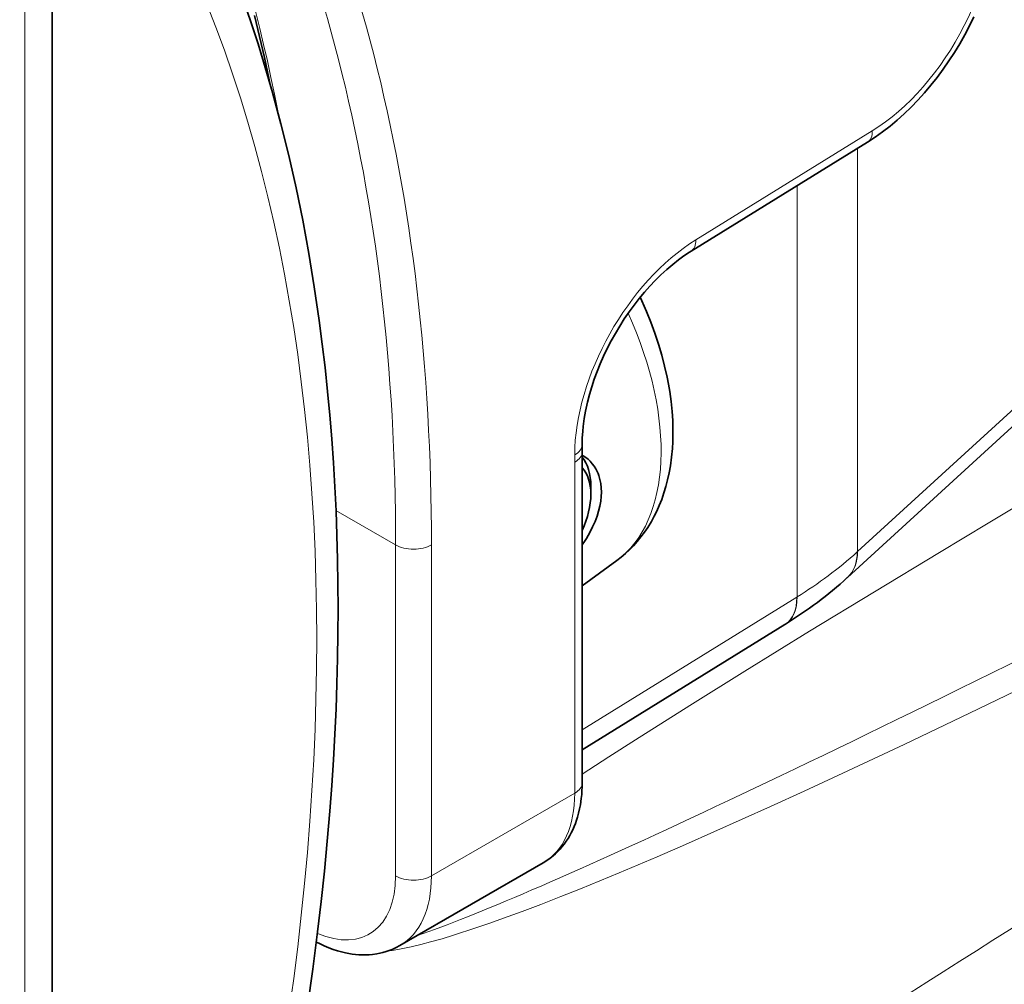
# Model space of a CAD drawing. Extents: x -672 to 7836, y -4841 to 1047.
# Tile 25 of 80: x 4869 to 4889, y -4696 to -4677. Entities that reach past the tile are written whole.
import ezdxf

# ---------------------------------------------------------------- set-up
doc = ezdxf.new("R2010")
doc.units = 0

msp = doc.modelspace()

# ---------------------------------------------------------------- linework, layer by layer
at = {"color": 7, "lineweight": 13}
for p, q in [((4869.206055, -4672.100586), (4869.206055, -4757.628906)), ((4869.206055, -4672.100586), (4869.206055, -4757.628906)), ((4869.206055, -4672.100586), (4869.206055, -4757.628906)), ((4897.112793, -4677.355469), (4885.641602, -4687.847656)), ((4897.112793, -4677.355469), (4885.641602, -4687.847656)), ((4897.112793, -4677.355469), (4885.641602, -4687.847656)), ((4874.034668, -4678.567383), (4874.038086, -4678.597656)), ((4874.034668, -4678.567383), (4874.038086, -4678.597656)), ((4874.034668, -4678.567383), (4874.038086, -4678.597656)), ((4885.932617, -4679.544434), (4882.44873, -4681.696777)), ((4885.932617, -4679.544434), (4882.44873, -4681.696777)), ((4885.932617, -4679.544434), (4882.44873, -4681.696777)), ((4885.641602, -4687.847656), (4885.641602, -4679.889648)), ((4885.641602, -4687.847656), (4885.641602, -4679.889648)), ((4885.641602, -4687.847656), (4885.641602, -4679.889648)), ((4884.448242, -4688.739746), (4884.448242, -4680.626953)), ((4884.448242, -4688.739746), (4884.448242, -4680.626953)), ((4884.448242, -4688.739746), (4884.448242, -4680.626953)), ((4880.060547, -4686.081543), (4880.060547, -4692.61377)), ((4880.060547, -4686.081543), (4880.060547, -4692.61377)), ((4880.060547, -4686.081543), (4880.060547, -4692.61377)), ((4876.524902, -4687.714844), (4875.347168, -4687.034668)), ((4876.524902, -4687.714844), (4875.347168, -4687.034668)), ((4876.524902, -4687.714844), (4875.347168, -4687.034668)), ((4876.524902, -4687.714844), (4876.524902, -4694.246582)), ((4876.524902, -4687.714844), (4876.524902, -4694.246582)), ((4876.524902, -4687.714844), (4876.524902, -4694.246582)), ((4877.231934, -4687.714844), (4877.231934, -4694.246582)), ((4877.231934, -4687.714844), (4877.231934, -4694.246582)), ((4877.231934, -4687.714844), (4877.231934, -4694.246582)), ((4885.641602, -4687.847656), (4885.635742, -4687.852539)), ((4885.641602, -4687.847656), (4885.635742, -4687.852539)), ((4885.641602, -4687.847656), (4885.635742, -4687.852539)), ((4884.441895, -4688.743652), (4880.207031, -4691.362305)), ((4884.441895, -4688.743652), (4880.207031, -4691.362305)), ((4884.441895, -4688.743652), (4880.207031, -4691.362305)), ((4884.448242, -4688.739746), (4884.441895, -4688.743652)), ((4884.448242, -4688.739746), (4884.441895, -4688.743652)), ((4884.448242, -4688.739746), (4884.441895, -4688.743652)), ((4877.231934, -4694.246582), (4880.060547, -4692.61377)), ((4877.231934, -4694.246582), (4880.060547, -4692.61377)), ((4877.231934, -4694.246582), (4880.060547, -4692.61377))]:
    msp.add_line(p, q, dxfattribs=at)
at = {"color": 7, "lineweight": 35}
for p, q in [((4869.743652, -4674.124023), (4869.743652, -4757.513184)), ((4869.743652, -4674.124023), (4869.743652, -4757.513184)), ((4869.743652, -4674.124023), (4869.743652, -4757.513184)), ((4897.367188, -4677.451172), (4885.444824, -4688.355957)), ((4897.367188, -4677.451172), (4885.444824, -4688.355957)), ((4897.367188, -4677.451172), (4885.444824, -4688.355957)), ((4885.841797, -4679.766113), (4882.35791, -4681.917969)), ((4885.841797, -4679.766113), (4882.35791, -4681.917969)), ((4885.841797, -4679.766113), (4882.35791, -4681.917969)), ((4880.207031, -4685.877441), (4880.206543, -4685.73584)), ((4880.207031, -4685.877441), (4880.206543, -4685.73584)), ((4880.207031, -4685.877441), (4880.206543, -4685.73584)), ((4880.207031, -4685.877441), (4880.207031, -4692.409668)), ((4880.207031, -4685.877441), (4880.207031, -4692.409668)), ((4880.207031, -4685.877441), (4880.207031, -4692.409668)), ((4880.20752, -4685.945313), (4880.224121, -4685.95459)), ((4880.20752, -4685.945313), (4880.224121, -4685.95459)), ((4880.20752, -4685.945313), (4880.224121, -4685.95459)), ((4880.378418, -4686.714355), (4880.378418, -4686.550781)), ((4880.378418, -4686.714355), (4880.378418, -4686.550781)), ((4880.378418, -4686.714355), (4880.378418, -4686.550781)), ((4880.890625, -4688.021973), (4880.207031, -4688.520996)), ((4880.890625, -4688.021973), (4880.207031, -4688.520996)), ((4880.890625, -4688.021973), (4880.207031, -4688.520996)), ((4885.444824, -4688.355957), (4885.439941, -4688.360352)), ((4885.444824, -4688.355957), (4885.439941, -4688.360352)), ((4885.444824, -4688.355957), (4885.439941, -4688.360352)), ((4884.209961, -4689.282715), (4880.207031, -4691.758301)), ((4884.209961, -4689.282715), (4880.207031, -4691.758301)), ((4884.209961, -4689.282715), (4880.207031, -4691.758301)), ((4884.217285, -4689.27832), (4884.209961, -4689.282715)), ((4884.217285, -4689.27832), (4884.209961, -4689.282715)), ((4884.217285, -4689.27832), (4884.209961, -4689.282715)), ((4876.61084, -4695.620117), (4879.438965, -4693.986816)), ((4876.61084, -4695.620117), (4879.438965, -4693.986816)), ((4876.61084, -4695.620117), (4879.438965, -4693.986816))]:
    msp.add_line(p, q, dxfattribs=at)
for points in [[(4874.785645, -4696.828125), (4874.890625, -4696.087402), (4874.98584, -4695.350098), (4875.056152, -4694.751465), (4875.120117, -4694.152832), (4875.176758, -4693.55957), (4875.227051, -4692.966309), (4875.265137, -4692.459961), (4875.297852, -4691.953613), (4875.325684, -4691.45166), (4875.348633, -4690.949707), (4875.366211, -4690.453125), (4875.378906, -4689.956543), (4875.386719, -4689.464844), (4875.38916, -4688.973145), (4875.386719, -4688.487305), (4875.378906, -4688.000977), (4875.366211, -4687.520996), (4875.348145, -4687.040527), (4875.325684, -4686.566406), (4875.297363, -4686.092285), (4875.264648, -4685.624023), (4875.226074, -4685.15625), (4875.182129, -4684.685547), (4875.132324, -4684.21582), (4875.077637, -4683.752441), (4875.017578, -4683.289551), (4874.919922, -4682.621582), (4874.811035, -4681.961426), (4874.690918, -4681.30957), (4874.55957, -4680.666504), (4874.416504, -4680.031738), (4874.262207, -4679.405762), (4874.096191, -4678.789063), (4873.919434, -4678.181641), (4873.809082, -4677.826172), (4873.694336, -4677.472168), (4873.576172, -4677.123047)], [(4874.785645, -4696.828125), (4874.890625, -4696.087402), (4874.98584, -4695.350098), (4875.056152, -4694.751465), (4875.120117, -4694.152832), (4875.176758, -4693.55957), (4875.227051, -4692.966309), (4875.265137, -4692.459961), (4875.297852, -4691.953613), (4875.325684, -4691.45166), (4875.348633, -4690.949707), (4875.366211, -4690.453125), (4875.378906, -4689.956543), (4875.386719, -4689.464844), (4875.38916, -4688.973145), (4875.386719, -4688.487305), (4875.378906, -4688.000977), (4875.366211, -4687.520996), (4875.348145, -4687.040527), (4875.325684, -4686.566406), (4875.297363, -4686.092285), (4875.264648, -4685.624023), (4875.226074, -4685.15625), (4875.182129, -4684.685547), (4875.132324, -4684.21582), (4875.077637, -4683.752441), (4875.017578, -4683.289551), (4874.919922, -4682.621582), (4874.811035, -4681.961426), (4874.690918, -4681.30957), (4874.55957, -4680.666504), (4874.416504, -4680.031738), (4874.262207, -4679.405762), (4874.096191, -4678.789063), (4873.919434, -4678.181641), (4873.809082, -4677.826172), (4873.694336, -4677.472168), (4873.576172, -4677.123047)], [(4874.785645, -4696.828125), (4874.890625, -4696.087402), (4874.98584, -4695.350098), (4875.056152, -4694.751465), (4875.120117, -4694.152832), (4875.176758, -4693.55957), (4875.227051, -4692.966309), (4875.265137, -4692.459961), (4875.297852, -4691.953613), (4875.325684, -4691.45166), (4875.348633, -4690.949707), (4875.366211, -4690.453125), (4875.378906, -4689.956543), (4875.386719, -4689.464844), (4875.38916, -4688.973145), (4875.386719, -4688.487305), (4875.378906, -4688.000977), (4875.366211, -4687.520996), (4875.348145, -4687.040527), (4875.325684, -4686.566406), (4875.297363, -4686.092285), (4875.264648, -4685.624023), (4875.226074, -4685.15625), (4875.182129, -4684.685547), (4875.132324, -4684.21582), (4875.077637, -4683.752441), (4875.017578, -4683.289551), (4874.919922, -4682.621582), (4874.811035, -4681.961426), (4874.690918, -4681.30957), (4874.55957, -4680.666504), (4874.416504, -4680.031738), (4874.262207, -4679.405762), (4874.096191, -4678.789063), (4873.919434, -4678.181641), (4873.809082, -4677.826172), (4873.694336, -4677.472168), (4873.576172, -4677.123047)], [(4874.057617, -4678.659668), (4873.998535, -4678.378418), (4873.937012, -4678.097656), (4873.873535, -4677.820313), (4873.807617, -4677.542969), (4873.739746, -4677.269531)], [(4874.057617, -4678.659668), (4873.998535, -4678.378418), (4873.937012, -4678.097656), (4873.873535, -4677.820313), (4873.807617, -4677.542969), (4873.739746, -4677.269531)], [(4874.057617, -4678.659668), (4873.998535, -4678.378418), (4873.937012, -4678.097656), (4873.873535, -4677.820313), (4873.807617, -4677.542969), (4873.739746, -4677.269531)], [(4885.841797, -4679.766113), (4885.990723, -4679.669434), (4886.137695, -4679.564941), (4886.282715, -4679.453125), (4886.424805, -4679.334473), (4886.564453, -4679.208496), (4886.701172, -4679.076172), (4886.834961, -4678.9375), (4886.964844, -4678.793457), (4887.091309, -4678.643555), (4887.213867, -4678.48877), (4887.332031, -4678.329102), (4887.445313, -4678.165039), (4887.554199, -4677.99707), (4887.658203, -4677.825195), (4887.756836, -4677.650879), (4887.849609, -4677.473145), (4887.937012, -4677.293457)], [(4885.841797, -4679.766113), (4885.990723, -4679.669434), (4886.137695, -4679.564941), (4886.282715, -4679.453125), (4886.424805, -4679.334473), (4886.564453, -4679.208496), (4886.701172, -4679.076172), (4886.834961, -4678.9375), (4886.964844, -4678.793457), (4887.091309, -4678.643555), (4887.213867, -4678.48877), (4887.332031, -4678.329102), (4887.445313, -4678.165039), (4887.554199, -4677.99707), (4887.658203, -4677.825195), (4887.756836, -4677.650879), (4887.849609, -4677.473145), (4887.937012, -4677.293457)], [(4885.841797, -4679.766113), (4885.990723, -4679.669434), (4886.137695, -4679.564941), (4886.282715, -4679.453125), (4886.424805, -4679.334473), (4886.564453, -4679.208496), (4886.701172, -4679.076172), (4886.834961, -4678.9375), (4886.964844, -4678.793457), (4887.091309, -4678.643555), (4887.213867, -4678.48877), (4887.332031, -4678.329102), (4887.445313, -4678.165039), (4887.554199, -4677.99707), (4887.658203, -4677.825195), (4887.756836, -4677.650879), (4887.849609, -4677.473145), (4887.937012, -4677.293457)], [(4880.206543, -4685.73584), (4880.209473, -4685.605957), (4880.217773, -4685.47168), (4880.226563, -4685.379883), (4880.248047, -4685.220703), (4880.274414, -4685.072754), (4880.312012, -4684.899414), (4880.350586, -4684.749512), (4880.395508, -4684.598633), (4880.445801, -4684.446777), (4880.501953, -4684.293945), (4880.563965, -4684.141602), (4880.630859, -4683.989746), (4880.703125, -4683.838867), (4880.780273, -4683.689941), (4880.862305, -4683.54248), (4880.948242, -4683.397949), (4881.038574, -4683.256348), (4881.133301, -4683.118164), (4881.230957, -4682.983887), (4881.332031, -4682.854004), (4881.435547, -4682.728516), (4881.541992, -4682.608887), (4881.650391, -4682.494141), (4881.760254, -4682.385742), (4881.876465, -4682.279297), (4881.993164, -4682.179688), (4882.106934, -4682.089844), (4882.214844, -4682.011719), (4882.322266, -4681.94043), (4882.35791, -4681.917969)], [(4880.206543, -4685.73584), (4880.209473, -4685.605957), (4880.217773, -4685.47168), (4880.226563, -4685.379883), (4880.248047, -4685.220703), (4880.274414, -4685.072754), (4880.312012, -4684.899414), (4880.350586, -4684.749512), (4880.395508, -4684.598633), (4880.445801, -4684.446777), (4880.501953, -4684.293945), (4880.563965, -4684.141602), (4880.630859, -4683.989746), (4880.703125, -4683.838867), (4880.780273, -4683.689941), (4880.862305, -4683.54248), (4880.948242, -4683.397949), (4881.038574, -4683.256348), (4881.133301, -4683.118164), (4881.230957, -4682.983887), (4881.332031, -4682.854004), (4881.435547, -4682.728516), (4881.541992, -4682.608887), (4881.650391, -4682.494141), (4881.760254, -4682.385742), (4881.876465, -4682.279297), (4881.993164, -4682.179688), (4882.106934, -4682.089844), (4882.214844, -4682.011719), (4882.322266, -4681.94043), (4882.35791, -4681.917969)], [(4880.206543, -4685.73584), (4880.209473, -4685.605957), (4880.217773, -4685.47168), (4880.226563, -4685.379883), (4880.248047, -4685.220703), (4880.274414, -4685.072754), (4880.312012, -4684.899414), (4880.350586, -4684.749512), (4880.395508, -4684.598633), (4880.445801, -4684.446777), (4880.501953, -4684.293945), (4880.563965, -4684.141602), (4880.630859, -4683.989746), (4880.703125, -4683.838867), (4880.780273, -4683.689941), (4880.862305, -4683.54248), (4880.948242, -4683.397949), (4881.038574, -4683.256348), (4881.133301, -4683.118164), (4881.230957, -4682.983887), (4881.332031, -4682.854004), (4881.435547, -4682.728516), (4881.541992, -4682.608887), (4881.650391, -4682.494141), (4881.760254, -4682.385742), (4881.876465, -4682.279297), (4881.993164, -4682.179688), (4882.106934, -4682.089844), (4882.214844, -4682.011719), (4882.322266, -4681.94043), (4882.35791, -4681.917969)], [(4880.890625, -4688.021973), (4880.977539, -4687.955566), (4881.060547, -4687.885254), (4881.141113, -4687.811035), (4881.216797, -4687.734375), (4881.294434, -4687.647949), (4881.367676, -4687.558105), (4881.437012, -4687.465332), (4881.502441, -4687.368652), (4881.573242, -4687.251953), (4881.629395, -4687.149902), (4881.680664, -4687.04541), (4881.728516, -4686.938965), (4881.777344, -4686.81543), (4881.821289, -4686.688477), (4881.860352, -4686.559082), (4881.894043, -4686.427734), (4881.92334, -4686.293457), (4881.947754, -4686.15625), (4881.971191, -4685.984863), (4881.987305, -4685.811523), (4881.994629, -4685.681152), (4881.998047, -4685.541992), (4881.997559, -4685.401855), (4881.993164, -4685.259277), (4881.981445, -4685.079102), (4881.961426, -4684.882813), (4881.93457, -4684.685547), (4881.911133, -4684.545898), (4881.883301, -4684.401855), (4881.834961, -4684.185059), (4881.778809, -4683.96875), (4881.714844, -4683.752441), (4881.643555, -4683.536621), (4881.564453, -4683.322266), (4881.479004, -4683.108887), (4881.385742, -4682.897461), (4881.353516, -4682.827637)], [(4880.890625, -4688.021973), (4880.977539, -4687.955566), (4881.060547, -4687.885254), (4881.141113, -4687.811035), (4881.216797, -4687.734375), (4881.294434, -4687.647949), (4881.367676, -4687.558105), (4881.437012, -4687.465332), (4881.502441, -4687.368652), (4881.573242, -4687.251953), (4881.629395, -4687.149902), (4881.680664, -4687.04541), (4881.728516, -4686.938965), (4881.777344, -4686.81543), (4881.821289, -4686.688477), (4881.860352, -4686.559082), (4881.894043, -4686.427734), (4881.92334, -4686.293457), (4881.947754, -4686.15625), (4881.971191, -4685.984863), (4881.987305, -4685.811523), (4881.994629, -4685.681152), (4881.998047, -4685.541992), (4881.997559, -4685.401855), (4881.993164, -4685.259277), (4881.981445, -4685.079102), (4881.961426, -4684.882813), (4881.93457, -4684.685547), (4881.911133, -4684.545898), (4881.883301, -4684.401855), (4881.834961, -4684.185059), (4881.778809, -4683.96875), (4881.714844, -4683.752441), (4881.643555, -4683.536621), (4881.564453, -4683.322266), (4881.479004, -4683.108887), (4881.385742, -4682.897461), (4881.353516, -4682.827637)], [(4880.890625, -4688.021973), (4880.977539, -4687.955566), (4881.060547, -4687.885254), (4881.141113, -4687.811035), (4881.216797, -4687.734375), (4881.294434, -4687.647949), (4881.367676, -4687.558105), (4881.437012, -4687.465332), (4881.502441, -4687.368652), (4881.573242, -4687.251953), (4881.629395, -4687.149902), (4881.680664, -4687.04541), (4881.728516, -4686.938965), (4881.777344, -4686.81543), (4881.821289, -4686.688477), (4881.860352, -4686.559082), (4881.894043, -4686.427734), (4881.92334, -4686.293457), (4881.947754, -4686.15625), (4881.971191, -4685.984863), (4881.987305, -4685.811523), (4881.994629, -4685.681152), (4881.998047, -4685.541992), (4881.997559, -4685.401855), (4881.993164, -4685.259277), (4881.981445, -4685.079102), (4881.961426, -4684.882813), (4881.93457, -4684.685547), (4881.911133, -4684.545898), (4881.883301, -4684.401855), (4881.834961, -4684.185059), (4881.778809, -4683.96875), (4881.714844, -4683.752441), (4881.643555, -4683.536621), (4881.564453, -4683.322266), (4881.479004, -4683.108887), (4881.385742, -4682.897461), (4881.353516, -4682.827637)], [(4880.224121, -4685.95459), (4880.275879, -4685.988281), (4880.322754, -4686.024902), (4880.364746, -4686.064453), (4880.406738, -4686.111816), (4880.443848, -4686.162109), (4880.476074, -4686.214355), (4880.503418, -4686.268555), (4880.519531, -4686.305664), (4880.533691, -4686.343262), (4880.556641, -4686.421387), (4880.573242, -4686.501953), (4880.58252, -4686.585449), (4880.585938, -4686.670898)], [(4880.224121, -4685.95459), (4880.275879, -4685.988281), (4880.322754, -4686.024902), (4880.364746, -4686.064453), (4880.406738, -4686.111816), (4880.443848, -4686.162109), (4880.476074, -4686.214355), (4880.503418, -4686.268555), (4880.519531, -4686.305664), (4880.533691, -4686.343262), (4880.556641, -4686.421387), (4880.573242, -4686.501953), (4880.58252, -4686.585449), (4880.585938, -4686.670898)], [(4880.224121, -4685.95459), (4880.275879, -4685.988281), (4880.322754, -4686.024902), (4880.364746, -4686.064453), (4880.406738, -4686.111816), (4880.443848, -4686.162109), (4880.476074, -4686.214355), (4880.503418, -4686.268555), (4880.519531, -4686.305664), (4880.533691, -4686.343262), (4880.556641, -4686.421387), (4880.573242, -4686.501953), (4880.58252, -4686.585449), (4880.585938, -4686.670898)], [(4880.585938, -4686.670898), (4880.58252, -4686.760254), (4880.572754, -4686.852051), (4880.555664, -4686.947266), (4880.531738, -4687.04541), (4880.500488, -4687.145996), (4880.461426, -4687.25), (4880.413574, -4687.357422), (4880.356445, -4687.469238), (4880.289063, -4687.586426), (4880.25, -4687.647461), (4880.20752, -4687.710938)], [(4880.585938, -4686.670898), (4880.58252, -4686.760254), (4880.572754, -4686.852051), (4880.555664, -4686.947266), (4880.531738, -4687.04541), (4880.500488, -4687.145996), (4880.461426, -4687.25), (4880.413574, -4687.357422), (4880.356445, -4687.469238), (4880.289063, -4687.586426), (4880.25, -4687.647461), (4880.20752, -4687.710938)], [(4880.585938, -4686.670898), (4880.58252, -4686.760254), (4880.572754, -4686.852051), (4880.555664, -4686.947266), (4880.531738, -4687.04541), (4880.500488, -4687.145996), (4880.461426, -4687.25), (4880.413574, -4687.357422), (4880.356445, -4687.469238), (4880.289063, -4687.586426), (4880.25, -4687.647461), (4880.20752, -4687.710938)], [(4879.438965, -4693.986816), (4879.509277, -4693.943359), (4879.57666, -4693.895996), (4879.631348, -4693.852051), (4879.679688, -4693.80957), (4879.726563, -4693.764648), (4879.770508, -4693.717285), (4879.812988, -4693.667969), (4879.853516, -4693.616211), (4879.891602, -4693.5625), (4879.927734, -4693.507324), (4879.961426, -4693.450684), (4879.992188, -4693.393066), (4880.020996, -4693.333984), (4880.047852, -4693.273438), (4880.072266, -4693.211426), (4880.094727, -4693.148438), (4880.114258, -4693.085938), (4880.136719, -4693.005371), (4880.155762, -4692.923828), (4880.171387, -4692.840332), (4880.189453, -4692.71582), (4880.197266, -4692.640625), (4880.202637, -4692.563965), (4880.206055, -4692.487305), (4880.207031, -4692.409668)], [(4879.438965, -4693.986816), (4879.509277, -4693.943359), (4879.57666, -4693.895996), (4879.631348, -4693.852051), (4879.679688, -4693.80957), (4879.726563, -4693.764648), (4879.770508, -4693.717285), (4879.812988, -4693.667969), (4879.853516, -4693.616211), (4879.891602, -4693.5625), (4879.927734, -4693.507324), (4879.961426, -4693.450684), (4879.992188, -4693.393066), (4880.020996, -4693.333984), (4880.047852, -4693.273438), (4880.072266, -4693.211426), (4880.094727, -4693.148438), (4880.114258, -4693.085938), (4880.136719, -4693.005371), (4880.155762, -4692.923828), (4880.171387, -4692.840332), (4880.189453, -4692.71582), (4880.197266, -4692.640625), (4880.202637, -4692.563965), (4880.206055, -4692.487305), (4880.207031, -4692.409668)], [(4879.438965, -4693.986816), (4879.509277, -4693.943359), (4879.57666, -4693.895996), (4879.631348, -4693.852051), (4879.679688, -4693.80957), (4879.726563, -4693.764648), (4879.770508, -4693.717285), (4879.812988, -4693.667969), (4879.853516, -4693.616211), (4879.891602, -4693.5625), (4879.927734, -4693.507324), (4879.961426, -4693.450684), (4879.992188, -4693.393066), (4880.020996, -4693.333984), (4880.047852, -4693.273438), (4880.072266, -4693.211426), (4880.094727, -4693.148438), (4880.114258, -4693.085938), (4880.136719, -4693.005371), (4880.155762, -4692.923828), (4880.171387, -4692.840332), (4880.189453, -4692.71582), (4880.197266, -4692.640625), (4880.202637, -4692.563965), (4880.206055, -4692.487305), (4880.207031, -4692.409668)], [(4874.960938, -4695.55127), (4875.03418, -4695.587891), (4875.114258, -4695.625), (4875.208496, -4695.664551), (4875.293945, -4695.696289), (4875.375977, -4695.722656), (4875.458984, -4695.746094), (4875.537598, -4695.764648), (4875.603516, -4695.777344), (4875.667969, -4695.787598), (4875.732422, -4695.79541), (4875.796875, -4695.800781), (4875.871094, -4695.803711), (4875.9375, -4695.803711), (4876.002441, -4695.800781), (4876.066895, -4695.79541), (4876.156738, -4695.782715), (4876.213379, -4695.771973), (4876.274902, -4695.757324), (4876.335449, -4695.740234), (4876.39502, -4695.720215), (4876.45459, -4695.696777), (4876.533691, -4695.661133), (4876.61084, -4695.620117)], [(4874.960938, -4695.55127), (4875.03418, -4695.587891), (4875.114258, -4695.625), (4875.208496, -4695.664551), (4875.293945, -4695.696289), (4875.375977, -4695.722656), (4875.458984, -4695.746094), (4875.537598, -4695.764648), (4875.603516, -4695.777344), (4875.667969, -4695.787598), (4875.732422, -4695.79541), (4875.796875, -4695.800781), (4875.871094, -4695.803711), (4875.9375, -4695.803711), (4876.002441, -4695.800781), (4876.066895, -4695.79541), (4876.156738, -4695.782715), (4876.213379, -4695.771973), (4876.274902, -4695.757324), (4876.335449, -4695.740234), (4876.39502, -4695.720215), (4876.45459, -4695.696777), (4876.533691, -4695.661133), (4876.61084, -4695.620117)], [(4874.960938, -4695.55127), (4875.03418, -4695.587891), (4875.114258, -4695.625), (4875.208496, -4695.664551), (4875.293945, -4695.696289), (4875.375977, -4695.722656), (4875.458984, -4695.746094), (4875.537598, -4695.764648), (4875.603516, -4695.777344), (4875.667969, -4695.787598), (4875.732422, -4695.79541), (4875.796875, -4695.800781), (4875.871094, -4695.803711), (4875.9375, -4695.803711), (4876.002441, -4695.800781), (4876.066895, -4695.79541), (4876.156738, -4695.782715), (4876.213379, -4695.771973), (4876.274902, -4695.757324), (4876.335449, -4695.740234), (4876.39502, -4695.720215), (4876.45459, -4695.696777), (4876.533691, -4695.661133), (4876.61084, -4695.620117)]]:
    msp.add_lwpolyline(points, dxfattribs=at)
at = {"color": 7, "lineweight": 13}
for points in [[(4880.207031, -4692.234863), (4880.731445, -4691.896973), (4881.259277, -4691.55957), (4882.32959, -4690.883789), (4883.418945, -4690.205078), (4884.696289, -4689.41748), (4885.975098, -4688.637207), (4887.256348, -4687.862793), (4888.219727, -4687.283203), (4889.187988, -4686.704102), (4891.13916, -4685.54541), (4893.388184, -4684.220215), (4895.395996, -4683.04541), (4897.406738, -4681.875977), (4899.421875, -4680.710938), (4900.936035, -4679.838867), (4902.453125, -4678.968262)], [(4880.207031, -4692.234863), (4880.731445, -4691.896973), (4881.259277, -4691.55957), (4882.32959, -4690.883789), (4883.418945, -4690.205078), (4884.696289, -4689.41748), (4885.975098, -4688.637207), (4887.256348, -4687.862793), (4888.219727, -4687.283203), (4889.187988, -4686.704102), (4891.13916, -4685.54541), (4893.388184, -4684.220215), (4895.395996, -4683.04541), (4897.406738, -4681.875977), (4899.421875, -4680.710938), (4900.936035, -4679.838867), (4902.453125, -4678.968262)], [(4880.207031, -4692.234863), (4880.731445, -4691.896973), (4881.259277, -4691.55957), (4882.32959, -4690.883789), (4883.418945, -4690.205078), (4884.696289, -4689.41748), (4885.975098, -4688.637207), (4887.256348, -4687.862793), (4888.219727, -4687.283203), (4889.187988, -4686.704102), (4891.13916, -4685.54541), (4893.388184, -4684.220215), (4895.395996, -4683.04541), (4897.406738, -4681.875977), (4899.421875, -4680.710938), (4900.936035, -4679.838867), (4902.453125, -4678.968262)], [(4888.765137, -4690.59082), (4887.854492, -4691.031738), (4886.560547, -4691.649902), (4885.250488, -4692.265625), (4884.588379, -4692.572266), (4883.922363, -4692.876953), (4882.804688, -4693.378906), (4882.247559, -4693.624512), (4881.688965, -4693.866211), (4880.938477, -4694.18457), (4880.172852, -4694.499023), (4879.783691, -4694.654785), (4879.389648, -4694.808105), (4879.024902, -4694.946289), (4878.65625, -4695.081543), (4878.384766, -4695.178223), (4878.110352, -4695.272461), (4877.668457, -4695.415527), (4877.442871, -4695.483887), (4877.214355, -4695.54834), (4877.023926, -4695.598633), (4876.830078, -4695.64502), (4876.699707, -4695.672852), (4876.567383, -4695.698242), (4876.458984, -4695.716309), (4876.349609, -4695.731445)], [(4888.765137, -4690.59082), (4887.854492, -4691.031738), (4886.560547, -4691.649902), (4885.250488, -4692.265625), (4884.588379, -4692.572266), (4883.922363, -4692.876953), (4882.804688, -4693.378906), (4882.247559, -4693.624512), (4881.688965, -4693.866211), (4880.938477, -4694.18457), (4880.172852, -4694.499023), (4879.783691, -4694.654785), (4879.389648, -4694.808105), (4879.024902, -4694.946289), (4878.65625, -4695.081543), (4878.384766, -4695.178223), (4878.110352, -4695.272461), (4877.668457, -4695.415527), (4877.442871, -4695.483887), (4877.214355, -4695.54834), (4877.023926, -4695.598633), (4876.830078, -4695.64502), (4876.699707, -4695.672852), (4876.567383, -4695.698242), (4876.458984, -4695.716309), (4876.349609, -4695.731445)], [(4888.765137, -4690.59082), (4887.854492, -4691.031738), (4886.560547, -4691.649902), (4885.250488, -4692.265625), (4884.588379, -4692.572266), (4883.922363, -4692.876953), (4882.804688, -4693.378906), (4882.247559, -4693.624512), (4881.688965, -4693.866211), (4880.938477, -4694.18457), (4880.172852, -4694.499023), (4879.783691, -4694.654785), (4879.389648, -4694.808105), (4879.024902, -4694.946289), (4878.65625, -4695.081543), (4878.384766, -4695.178223), (4878.110352, -4695.272461), (4877.668457, -4695.415527), (4877.442871, -4695.483887), (4877.214355, -4695.54834), (4877.023926, -4695.598633), (4876.830078, -4695.64502), (4876.699707, -4695.672852), (4876.567383, -4695.698242), (4876.458984, -4695.716309), (4876.349609, -4695.731445)]]:
    msp.add_lwpolyline(points, dxfattribs=at)
for centre, radius, start, end in [((4880.276855, -4681.90918), 8.003233, 301.412345, 312.041396), ((4880.276855, -4681.90918), 8.003233, 301.412345, 312.041396), ((4880.276855, -4681.90918), 8.003233, 301.412345, 312.041396), ((-15370.001953, 27255.763672), 37832.310087, 302.348702, 302.3862), ((-15370.001953, 27255.763672), 37832.310087, 302.348702, 302.3862), ((-15370.001953, 27255.763672), 37832.310087, 302.348702, 302.3862), ((-13287.021484, 23880.96875), 33868.316824, 302.423513, 302.469023), ((-13287.021484, 23880.96875), 33868.316824, 302.423513, 302.469023), ((-13287.021484, 23880.96875), 33868.316824, 302.423513, 302.469023)]:
    msp.add_arc(centre, radius, start, end, dxfattribs=at)
at = {"color": 7, "lineweight": 35}
msp.add_arc((4879.898438, -4682.245117), 8.252841, 301.552657, 312.182068, dxfattribs=at)
msp.add_arc((4879.898438, -4682.245117), 8.252841, 301.552657, 312.182068, dxfattribs=at)
msp.add_arc((4879.898438, -4682.245117), 8.252841, 301.552657, 312.182068, dxfattribs=at)
for centre, major_axis, start_param, end_param in [((4784, -4654.310059), (-88.662598, 0), 0.838211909, 2.941531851), ((4879.317871, -4687.163574), (-0.75, -1.298828), 2.35619449, 2.933665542), ((4879.317871, -4687.163574), (-0.75, -1.298828), 2.35619449, 2.933665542), ((4879.317871, -4687.163574), (-0.75, -1.298828), 2.35619449, 2.933665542), ((4879.459473, -4687.245117), (-0.649902, -1.125977), 2.35619449, 2.978115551), ((4879.459473, -4687.245117), (-0.649902, -1.125977), 2.35619449, 2.978115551), ((4879.459473, -4687.245117), (-0.649902, -1.125977), 2.35619449, 2.978115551), ((4879.459473, -4687.245117), (-0.649902, -1.125977), 1.735178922, 2.35619449), ((4879.459473, -4687.245117), (-0.649902, -1.125977), 1.735178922, 2.35619449), ((4879.459473, -4687.245117), (-0.649902, -1.125977), 1.735178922, 2.35619449)]:
    msp.add_ellipse(centre, major_axis=major_axis, ratio=0.57735, start_param=start_param, end_param=end_param, dxfattribs=at)
at = {"color": 7, "lineweight": 13}
for centre, major_axis, ratio, start_param, end_param in [((4839.601074, -4707.088867), (-24.921875, -43.212891), 0.578051, 2.552965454, 2.846809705), ((4839.601074, -4707.088867), (-24.921875, -43.212891), 0.578051, 2.552965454, 2.846809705), ((4839.601074, -4707.088867), (-24.921875, -43.212891), 0.578051, 2.552965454, 2.846809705), ((4841.522949, -4708.331055), (25.25, 43.734375), 0.57735, 5.497787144, 6.004320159), ((4841.522949, -4708.331055), (25.25, 43.734375), 0.57735, 5.497787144, 6.004320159), ((4841.522949, -4708.331055), (25.25, 43.734375), 0.57735, 5.497787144, 6.004320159), ((4841.169434, -4708.126953), (25, 43.30127), 0.57735, 5.497787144, 6.004320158), ((4841.169434, -4708.126953), (25, 43.30127), 0.57735, 5.497787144, 6.004320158), ((4841.169434, -4708.126953), (25, 43.30127), 0.57735, 5.497787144, 6.004320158), ((4841.967285, -4709.304688), (-23.137207, -41.487305), 0.567188, 1.859647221, 2.835869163), ((4841.967285, -4709.304688), (-23.137207, -41.487305), 0.567188, 1.859647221, 2.835869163), ((4841.967285, -4709.304688), (-23.137207, -41.487305), 0.567188, 1.859647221, 2.835869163), ((4885.846191, -4676.738281), (1.75, 3.03125), 0.57735, 3.961897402, 5.645995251), ((4885.846191, -4676.738281), (1.75, 3.03125), 0.57735, 3.961897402, 5.645995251), ((4885.846191, -4676.738281), (1.75, 3.03125), 0.57735, 3.961897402, 5.645995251), ((4885.579102, -4679.340332), (-0.262695, 0.425293), 0.556849, 3.141565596, 3.910136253), ((4885.579102, -4679.340332), (-0.262695, 0.425293), 0.556849, 3.141565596, 3.910136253), ((4885.579102, -4679.340332), (-0.262695, 0.425293), 0.556849, 3.141565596, 3.910136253), ((4882.535156, -4684.50293), (-1.75, -3.03125), 0.57735, 3.961897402, 5.500957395), ((4882.535156, -4684.50293), (-1.75, -3.03125), 0.57735, 3.961897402, 5.500957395), ((4882.535156, -4684.50293), (-1.75, -3.03125), 0.57735, 3.961897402, 5.500957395), ((4882.095215, -4681.492676), (-0.262695, 0.425293), 0.556849, 3.141565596, 3.910136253), ((4882.095215, -4681.492676), (-0.262695, 0.425293), 0.556849, 3.141565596, 3.910136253), ((4882.095215, -4681.492676), (-0.262695, 0.425293), 0.556849, 3.141565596, 3.910136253), ((4878.276367, -4683.845703), (-2.466797, 4.272461), 0.57735, 3.203496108, 4.54723641), ((4878.276367, -4683.845703), (-2.466797, 4.272461), 0.57735, 3.203496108, 4.54723641), ((4878.276367, -4683.845703), (-2.466797, 4.272461), 0.57735, 3.203496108, 4.54723641), ((4879.706543, -4685.736328), (-0.5, -0.001465), 0.579178, 2.354604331, 3.140002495), ((4879.706543, -4685.736328), (-0.5, -0.001465), 0.579178, 2.354604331, 3.140002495), ((4879.706543, -4685.736328), (-0.5, -0.001465), 0.579178, 2.354604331, 3.140002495), ((4879.707031, -4685.877441), (-0.5, 0), 0.57735, 2.35619449, 3.141592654), ((4879.707031, -4685.877441), (-0.5, 0), 0.57735, 2.35619449, 3.141592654), ((4879.707031, -4685.877441), (-0.5, 0), 0.57735, 2.35619449, 3.141592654), ((4841.522949, -4708.331055), (27.25, 47.198242), 0.57735, 5.497787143, 5.500957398), ((4841.522949, -4708.331055), (27.25, 47.198242), 0.57735, 5.497787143, 5.500957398), ((4841.522949, -4708.331055), (27.25, 47.198242), 0.57735, 5.497787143, 5.500957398), ((4876.878418, -4687.510742), (-0.5, 0), 0.57735, 0.785398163, 2.35619449), ((4876.878418, -4687.510742), (-0.5, 0), 0.57735, 0.785398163, 2.35619449), ((4876.878418, -4687.510742), (-0.5, 0), 0.57735, 0.785398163, 2.35619449), ((4884.629883, -4687.474609), (0.810059, -0.885254), 0.673423, 0.007871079, 0.646612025), ((4884.629883, -4687.474609), (0.810059, -0.885254), 0.673423, 0.007871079, 0.646612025), ((4884.629883, -4687.474609), (0.810059, -0.885254), 0.673423, 0.007871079, 0.646612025), ((4884.634766, -4687.470215), (-0.810059, 0.885254), 0.674816, 3.141539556, 3.788323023), ((4884.634766, -4687.470215), (-0.810059, 0.885254), 0.674816, 3.141539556, 3.788323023), ((4884.634766, -4687.470215), (-0.810059, 0.885254), 0.674816, 3.141539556, 3.788323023), ((4932.416016, -4664.605469), (56.603027, 31.000488), 0.032611, 3.326118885, 3.910978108), ((4932.416016, -4664.605469), (56.603027, 31.000488), 0.032611, 3.326118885, 3.910978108), ((4932.416016, -4664.605469), (56.603027, 31.000488), 0.032611, 3.326118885, 3.910978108), ((4883.578613, -4688.262207), (-0.631348, 1.020508), 0.577174, 3.141642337, 3.909390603), ((4883.578613, -4688.262207), (-0.631348, 1.020508), 0.577174, 3.141642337, 3.909390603), ((4883.578613, -4688.262207), (-0.631348, 1.020508), 0.577174, 3.141642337, 3.909390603), ((4883.584961, -4688.258789), (0.632812, -1.019531), 0.576167, 0.000003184, 0.766958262), ((4883.584961, -4688.258789), (0.632812, -1.019531), 0.576167, 0.000003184, 0.766958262), ((4883.584961, -4688.258789), (0.632812, -1.019531), 0.576167, 0.000003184, 0.766958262), ((4879.707031, -4692.409668), (-0.5, 0), 0.57735, 2.35619449, 3.141592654), ((4879.707031, -4692.409668), (-0.5, 0), 0.57735, 2.35619449, 3.141592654), ((4879.707031, -4692.409668), (-0.5, 0), 0.57735, 2.35619449, 3.141592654), ((4877.938965, -4691.388672), (1.5, -2.598145), 0.57735, 6.283185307, 7.068583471), ((4877.938965, -4691.388672), (1.5, -2.598145), 0.57735, 6.283185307, 7.068583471), ((4877.938965, -4691.388672), (1.5, -2.598145), 0.57735, 6.283185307, 7.068583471), ((4874.757324, -4693.226074), (1.25, -2.165039), 0.57735, 5.625767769, 7.068583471), ((4874.757324, -4693.226074), (1.25, -2.165039), 0.57735, 5.625767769, 7.068583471), ((4874.757324, -4693.226074), (1.25, -2.165039), 0.57735, 5.625767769, 7.068583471), ((4876.878418, -4694.04248), (-0.5, 0), 0.57735, 0.785398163, 2.35619449), ((4876.878418, -4694.04248), (-0.5, 0), 0.57735, 0.785398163, 2.35619449), ((4876.878418, -4694.04248), (-0.5, 0), 0.57735, 0.785398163, 2.35619449), ((4875.11084, -4693.021973), (1.5, -2.598145), 0.57735, 6.283185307, 7.068583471), ((4875.11084, -4693.021973), (1.5, -2.598145), 0.57735, 6.283185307, 7.068583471), ((4875.11084, -4693.021973), (1.5, -2.598145), 0.57735, 6.283185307, 7.068583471)]:
    msp.add_ellipse(centre, major_axis=major_axis, ratio=ratio, start_param=start_param, end_param=end_param, dxfattribs=at)

doc.saveas('drawing.dxf')
